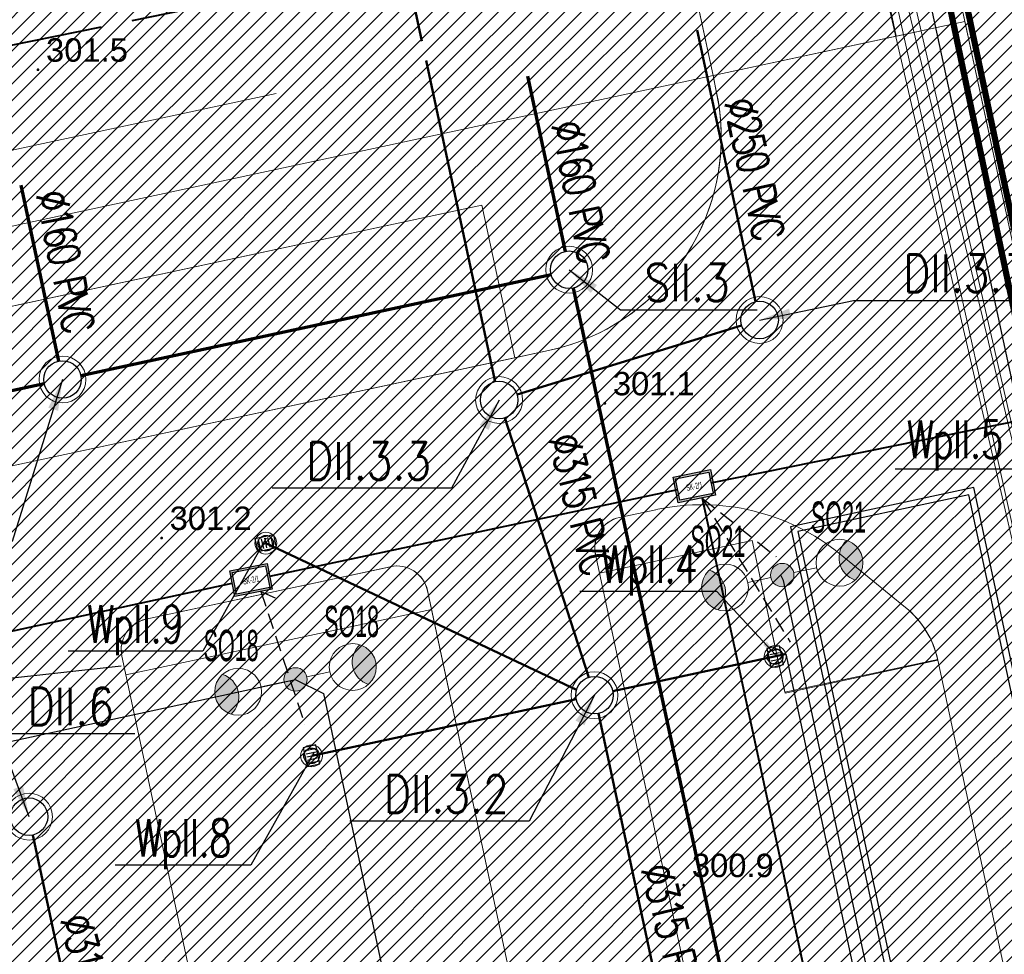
# Model space of a CAD drawing. Header units: metres. Extents: x 6567444 to 13135881, y 5574237 to 11149086.
# Tile 155 of 212: x 6567895 to 6567926, y 5574504 to 5574534. Entities that reach past the tile are written whole.
import ezdxf
from ezdxf.enums import TextEntityAlignment as Align

# ---------------------------------------------------------------- set-up
doc = ezdxf.new("R2010")
doc.units = ezdxf.units.M
for name, pattern in [('_MDCP$0$3 1', [4, 3, -1]), ('DASHED', [19.05, 12.7, -6.35]), ('GE.I.6640.1.468.2024_MDCP_dodatkowe pomiary_12.03.2026$0$3 1', [4, 3, -1]), ('PT-IE-001 PZT - instal. elektr XREFF$0$SEL_r', [1.5, 1, -0.5])]:
    doc.linetypes.add(name, pattern=pattern)
for name, color, linetype, lineweight in [('_MDCP$0$GES_PrzewodElektroenergetyczny', 1, 'Continuous', 18), ('_MDCP$0$MP_LINIE_REGULAC', 135, 'Continuous', 40), ('_MDCP$0$OTRN', 7, 'Continuous', 13), ('_TT_KAN_D', 96, 'Continuous', 50), ('_TT_KAN_D_II etap', 116, 'Continuous', 50), ('_TT_KAN_D_OPIS_DN', 7, 'Continuous', 30), ('_TT_KAN_D_Opis_PKT_II', 7, 'Continuous', 30), ('_TT_KAN_D_Opis_PKT_wpust', 7, 'Continuous', 30), ('_TT_KAN_D_WPUST', 7, 'Continuous', 25), ('_TT_KAN_S_Opis_DN', 7, 'Continuous', 30), ('_TT_KAN_S_Opis_PKT_Siec_II', 7, 'Continuous', 30), ('_TT_KAN_S_ZEWN_II etap', 30, 'Continuous', 70), ('_TT_opis', 7, 'Continuous', 25), ('GE.I.6640.1.468.2024_MDCP_dodatkowe pomiary_12.03.2026$0$GES_PrzewodElektroenergetyczny', 1, 'Continuous', 18), ('GE.I.6640.1.468.2024_MDCP_dodatkowe pomiary_12.03.2026$0$MP_LINIE_REGULAC', 135, 'Continuous', 40), ('GE.I.6640.1.468.2024_MDCP_dodatkowe pomiary_12.03.2026$0$OTRN', 7, 'Continuous', 13), ('PT-IE-001 PZT - instal. elektr XREFF$0$SEL_do_likwidacji', 1, 'PT-IE-001 PZT - instal. elektr XREFF$0$likwidacja1', 15), ('PT-IE-001 PZT - instal. elektr XREFF$0$SEL_kanalizacja_kablowa_nN', 1, 'PT-IE-001 PZT - instal. elektr XREFF$0$SEL_knN', 40), ('PT-IE-001 PZT - instal. elektr XREFF$0$SEL_sieci_kable_nN', 1, 'PT-IE-001 PZT - instal. elektr XREFF$0$SEL_eN', 30), ('PT-IE-001 PZT - instal. elektr XREFF$0$SEL_sieci_kable_SN', 10, 'PT-IE-001 PZT - instal. elektr XREFF$0$SEL_SN', 50), ('PT-IE-001 PZT - instal. elektr XREFF$0$SEL_sieci_oswietlenie_oprawy', 152, 'Continuous', 20), ('PT-IE-001 PZT - instal. elektr XREFF$0$SEL_sieci_pomocnicza_przerywana', 140, 'PT-IE-001 PZT - instal. elektr XREFF$0$SEL_r', 25), ('PT-IE-001 PZT - instal. elektr XREFF$0$SEN_studnia_kablowa_typ', 30, 'Continuous', 20)]:
    doc.layers.add(name, color=color, linetype=linetype, lineweight=lineweight)
for name, color, linetype in [('_MDCP$0$OTRN_O', 7, 'Continuous'), ('_MDCP$0$Strzałka', 7, 'Continuous'), ('FORMA - Arch 01 - PZT 1 Strefy', 7, 'Continuous'), ('GE.I.6640.1.468.2024_MDCP_dodatkowe pomiary_12.03.2026$0$OTRN_O', 7, 'Continuous'), ('GE.I.6640.1.468.2024_MDCP_dodatkowe pomiary_12.03.2026$0$Strzałka', 7, 'Continuous'), ('PT-IE-001 PZT - instal. elektr XREFF$0$SEL_atrybut_bloku1', 7, 'Continuous'), ('PT-IE-001 PZT - instal. elektr XREFF$0$SEL_atrybut_bloku2', 9, 'Continuous'), ('PT-IE-001 PZT - instal. elektr XREFF$0$SEN_atrybut_bloku1', 7, 'Continuous'), ('PT-IE-001 PZT - instal. elektr XREFF$0$SEN_atrybut_bloku2', 9, 'Continuous')]:
    doc.layers.add(name, color=color, linetype=linetype)
doc.layers.add('PT-IE-001 PZT - instal. elektr XREFF$0$SEL_sieci_kable_nN_oswietlenie', color=7, linetype='PT-IE-001 PZT - instal. elektr XREFF$0$SEL_eNN', lineweight=30, true_color=0xff7a7a)
doc.styles.add('_MDCP$0$BDOT', font='arial.ttf', dxfattribs={"width": 0.9})
doc.styles.add('GE.I.6640.1.468.2024_MDCP_dodatkowe pomiary_12.03.2026$0$BDOT', font='arial.ttf', dxfattribs={"width": 0.9})
doc.styles.add('PT-IE-001 PZT - instal. elektr XREFF$0$ARIAL', font='ARIALN.TTF', dxfattribs={"width": 0.8})
doc.styles.add('PT-IE-001 PZT - instal. elektr XREFF$0$ROMANS', font='ARIALN.TTF', dxfattribs={"width": 0.8})
doc.styles.add('pzt_11-06-2015 (2)$0$RomanS', font='romans.shx')
doc.styles.add('ROMANS', font='romans.shx', dxfattribs={"width": 0.9})
doc.styles.get("Standard").update_dxf_attribs({"font": 'arial.ttf'})
doc.linetypes.add('PT-IE-001 PZT - instal. elektr XREFF$0$likwidacja1', pattern='A,0,-1,["X",PT-IE-001 PZT - instal. elektr XREFF$0$ROMANS,S=0.6,R=0,X=-0.1,Y=-0.3],-1', length=2)
doc.linetypes.add('PT-IE-001 PZT - instal. elektr XREFF$0$SEL_eN', pattern='A,5,["eN",PT-IE-001 PZT - instal. elektr XREFF$0$ARIAL,S=1,R=0,X=1.8,Y=0.25],5', length=10)
doc.linetypes.add('PT-IE-001 PZT - instal. elektr XREFF$0$SEL_eNN', pattern='A,5,["eNN",PT-IE-001 PZT - instal. elektr XREFF$0$ARIAL,S=1,R=0,X=1.45,Y=0.25],5', length=10)
doc.linetypes.add('PT-IE-001 PZT - instal. elektr XREFF$0$SEL_knN', pattern='A,5,["knN",PT-IE-001 PZT - instal. elektr XREFF$0$ARIAL,S=1,R=0,X=1.8,Y=0.25],5', length=10)
doc.linetypes.add('PT-IE-001 PZT - instal. elektr XREFF$0$SEL_SN', pattern='A,5,["SN",PT-IE-001 PZT - instal. elektr XREFF$0$ARIAL,S=1,R=0,X=1.8,Y=0.25],5', length=10)
doc.dimstyles.new('ISO-25', dxfattribs={"dimtxt": 2.5, "dimasz": 2.5, "dimexe": 1.25, "dimexo": 0.625, "dimtad": 1, "dimtxsty": 'Standard', "dimcen": 2.5, "dimadec": 0, "dimazin": 0, "dimtfac": 1, "dimtmove": 0, "dimatfit": 3, "dimfxl": 1, "dimarcsym": 0})
pattern_1 = [(45, (0, 0), (-0.265165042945, 0.265165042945), [])]

# ---------------------------------------------------------------- blocks, each defined once
blk = doc.blocks.new('_MDCP$0$OTRN')
at = {"layer": '_MDCP$0$OTRN', "color": 0, "const_width": 0.09}
blk.add_lwpolyline([(-0.045, 0, 1), (0.045, 0, 1)], format="xyb", close=True, dxfattribs=at)
at = {"layer": '_MDCP$0$OTRN_O', "color": 0, "style": '_MDCP$0$BDOT'}
blk.add_attdef('RZEDNA', (0.514, 0.515), '', height=1.5, dxfattribs=at)
blk = doc.blocks.new('_MDCP$0$pln')
at = {"layer": '_MDCP$0$Strzałka'}
blk.add_lwpolyline([(195.75, 88, 1.5, 1.5, 1), (195.75, 88, 0, 0, 0)], format="xyseb", dxfattribs=at)
blk = doc.blocks.new('_MDCP')
at = {"layer": '_MDCP$0$GES_PrzewodElektroenergetyczny', "color": 1, "linetype": 'Continuous', "lineweight": 18, "flags": 128}
for points in [[(6567883.78, 5574572.13), (6567883.06, 5574571.89), (6567883.089, 5574571.096), (6567884.11, 5574564.42), (6567888.04, 5574560.5), (6567890.767, 5574559.456), (6567896.42, 5574557.98), (6567908.753, 5574555.437), (6567914.23, 5574556.17), (6567916.28, 5574556.19), (6567918.025, 5574554.589), (6567919.263, 5574551.867), (6567920.386, 5574546.54), (6567921.773, 5574539.679), (6567927.49, 5574515.89), (6567933.26, 5574494), (6567934.39, 5574491.1), (6567940.21, 5574475.47), (6567941.561, 5574472.315), (6567942.934, 5574466.809), (6567944.53, 5574458.29), (6567944.75, 5574448.65)], [(6567881.27, 5574571.67), (6567882.28, 5574571.64), (6567882.897, 5574571.016), (6567883.96, 5574563.89), (6567887.85, 5574560.03), (6567890.56, 5574558.93), (6567896.58, 5574557.27), (6567908.9, 5574554.84), (6567914.26, 5574555.68), (6567915.825, 5574555.606), (6567917.809, 5574554.257), (6567918.847, 5574551.778), (6567919.908, 5574546.358), (6567921.275, 5574539.396), (6567926.778, 5574515.559), (6567932.61, 5574493.74), (6567933.7, 5574490.89), (6567939.84, 5574475.39), (6567941.22, 5574472.16), (6567942.59, 5574466.75), (6567944.04, 5574458.24), (6567944.134, 5574448.809)], [(6567919.908, 5574546.358), (6567921.275, 5574539.396), (6567926.778, 5574515.559), (6567932.61, 5574493.74), (6567933.7, 5574490.89), (6567939.84, 5574475.39)], [(6567940.21, 5574475.47), (6567934.39, 5574491.1), (6567933.26, 5574494), (6567927.49, 5574515.89), (6567921.773, 5574539.679), (6567920.386, 5574546.54)]]:
    blk.add_lwpolyline(points, dxfattribs=at)
at = {"layer": '_MDCP$0$MP_LINIE_REGULAC', "linetype": '_MDCP$0$3 1', "flags": 128}
blk.add_lwpolyline([(6567810.437, 5574537.676), (6567822.296, 5574529.397), (6567835.05, 5574524.922), (6567855.636, 5574525.369), (6567950.068, 5574544.6)], dxfattribs=at)
at = {"layer": '_MDCP$0$OTRN', "color": 14, "xscale": 0.5, "yscale": 0.5, "zscale": 0.5}
for p, values in [((6567895.179, 5574532.46, 301.508), {'RZEDNA': '301.5'}), ((6567913.318, 5574521.782, 301.108), {'RZEDNA': '301.1'}), ((6567899.136, 5574517.47, 301.19), {'RZEDNA': '301.2'}), ((6567915.847, 5574506.359, 300.934), {'RZEDNA': '300.9'})]:
    blk.add_blockref('_MDCP$0$OTRN', p, dxfattribs=at).add_auto_attribs(values)
at = {"layer": '_MDCP$0$Strzałka', "xscale": 0.5, "yscale": 0.5, "zscale": 0.5}
blk.add_blockref('_MDCP$0$pln', (6567806.086, 5574462.257), dxfattribs=at)
blk = doc.blocks.new('tb wpust')
at = {"layer": '_TT_KAN_D_WPUST', "lineweight": 30}
for p, q in [((-0.21, 0.154), (-0.21, -0.166)), ((-0.105, 0.154), (-0.105, -0.166)), ((-0.004, 0.154), (-0.004, -0.166)), ((0.1, 0.154), (0.1, -0.166)), ((0.205, 0.154), (0.205, -0.166))]:
    blk.add_line(p, q, dxfattribs=at)
blk.add_lwpolyline([(-0.31, -0.21), (0.31, -0.21), (0.31, 0.21), (-0.31, 0.21)], close=True, dxfattribs=at)
at = {"layer": '_TT_KAN_D_WPUST', "lineweight": 18}
blk.add_circle((0, 0), 0.35, dxfattribs=at)
at = {"layer": '_TT_KAN_D_WPUST', "color": 96, "lineweight": 30}
blk.add_circle((0, 0), 0.25, dxfattribs=at)
blk = doc.blocks.new('GE.I.6640.1.468.2024_MDCP_dodatkowe pomiary_12.03.2026$0$OTRN')
at = {"layer": 'GE.I.6640.1.468.2024_MDCP_dodatkowe pomiary_12.03.2026$0$OTRN', "color": 0, "const_width": 0.09}
blk.add_lwpolyline([(-0.045, 0, 1), (0.045, 0, 1)], format="xyb", close=True, dxfattribs=at)
at = {"layer": 'GE.I.6640.1.468.2024_MDCP_dodatkowe pomiary_12.03.2026$0$OTRN_O', "color": 0, "style": 'GE.I.6640.1.468.2024_MDCP_dodatkowe pomiary_12.03.2026$0$BDOT'}
blk.add_attdef('RZEDNA', (0.514, 0.515), '', height=1.5, dxfattribs=at)
blk = doc.blocks.new('GE.I.6640.1.468.2024_MDCP_dodatkowe pomiary_12.03.2026$0$pln')
at = {"layer": 'GE.I.6640.1.468.2024_MDCP_dodatkowe pomiary_12.03.2026$0$Strzałka'}
blk.add_lwpolyline([(195.75, 88, 1.5, 1.5, 1), (195.75, 88, 0, 0, 0)], format="xyseb", dxfattribs=at)
blk = doc.blocks.new('GE.I.6640.1.468.2024_MDCP_dodatkowe pomiary_12.03.2026')
at = {"layer": 'GE.I.6640.1.468.2024_MDCP_dodatkowe pomiary_12.03.2026$0$GES_PrzewodElektroenergetyczny', "color": 1, "linetype": 'Continuous', "lineweight": 18, "flags": 128}
for points in [[(6567883.78, 5574572.13), (6567883.06, 5574571.89), (6567883.089, 5574571.096), (6567884.11, 5574564.42), (6567888.04, 5574560.5), (6567890.767, 5574559.456), (6567896.42, 5574557.98), (6567908.753, 5574555.437), (6567914.23, 5574556.17), (6567916.28, 5574556.19), (6567918.025, 5574554.589), (6567919.263, 5574551.867), (6567920.386, 5574546.54), (6567921.773, 5574539.679), (6567927.49, 5574515.89), (6567933.26, 5574494), (6567934.39, 5574491.1), (6567940.21, 5574475.47), (6567941.561, 5574472.315), (6567942.934, 5574466.809), (6567944.53, 5574458.29), (6567944.75, 5574448.65)], [(6567881.27, 5574571.67), (6567882.28, 5574571.64), (6567882.897, 5574571.016), (6567883.96, 5574563.89), (6567887.85, 5574560.03), (6567890.56, 5574558.93), (6567896.58, 5574557.27), (6567908.9, 5574554.84), (6567914.26, 5574555.68), (6567915.825, 5574555.606), (6567917.809, 5574554.257), (6567918.847, 5574551.778), (6567919.908, 5574546.358), (6567921.275, 5574539.396), (6567926.778, 5574515.559), (6567932.61, 5574493.74), (6567933.7, 5574490.89), (6567939.84, 5574475.39), (6567941.22, 5574472.16), (6567942.59, 5574466.75), (6567944.04, 5574458.24), (6567944.134, 5574448.809)], [(6567919.908, 5574546.358), (6567921.275, 5574539.396), (6567926.778, 5574515.559), (6567932.61, 5574493.74), (6567933.7, 5574490.89), (6567939.84, 5574475.39)], [(6567940.21, 5574475.47), (6567934.39, 5574491.1), (6567933.26, 5574494), (6567927.49, 5574515.89), (6567921.773, 5574539.679), (6567920.386, 5574546.54)]]:
    blk.add_lwpolyline(points, dxfattribs=at)
at = {"layer": 'GE.I.6640.1.468.2024_MDCP_dodatkowe pomiary_12.03.2026$0$MP_LINIE_REGULAC', "linetype": 'GE.I.6640.1.468.2024_MDCP_dodatkowe pomiary_12.03.2026$0$3 1', "flags": 128}
blk.add_lwpolyline([(6567810.437, 5574537.676), (6567822.296, 5574529.397), (6567835.05, 5574524.922), (6567855.636, 5574525.369), (6567950.068, 5574544.6)], dxfattribs=at)
at = {"layer": 'GE.I.6640.1.468.2024_MDCP_dodatkowe pomiary_12.03.2026$0$OTRN', "color": 14, "xscale": 0.5, "yscale": 0.5, "zscale": 0.5}
for p, values in [((6567895.179, 5574532.46, 301.508), {'RZEDNA': '301.5'}), ((6567913.318, 5574521.782, 301.108), {'RZEDNA': '301.1'}), ((6567899.136, 5574517.47, 301.19), {'RZEDNA': '301.2'}), ((6567915.847, 5574506.359, 300.934), {'RZEDNA': '300.9'})]:
    blk.add_blockref('GE.I.6640.1.468.2024_MDCP_dodatkowe pomiary_12.03.2026$0$OTRN', p, dxfattribs=at).add_auto_attribs(values)
at = {"layer": 'GE.I.6640.1.468.2024_MDCP_dodatkowe pomiary_12.03.2026$0$Strzałka', "xscale": 0.5, "yscale": 0.5, "zscale": 0.5}
blk.add_blockref('GE.I.6640.1.468.2024_MDCP_dodatkowe pomiary_12.03.2026$0$pln', (6567806.086, 5574462.257), dxfattribs=at)
blk = doc.blocks.new('PT-IE-001 PZT - instal. elektr XREFF$0$oprawa zewnetrzna stojaca')
for points in [[(2.625, 0, 0.267949), (2.25, 0.65, 0.57735), (2.25, -0.65, 0.267949)], [(0.375, 0, 1), (-0.375, 0, 1)]]:
    blk.add_hatch(color=256).paths.add_polyline_path(points)
blk.add_line((1.125, 0), (0.375, 0))
for centre, radius in [((1.875, 0), 0.75), ((0, 0), 0.375)]:
    blk.add_circle(centre, radius)
blk.add_arc((2.625, 0), 0.75, 120, 240)
at = {"layer": 'PT-IE-001 PZT - instal. elektr XREFF$0$SEL_atrybut_bloku1', "style": 'PT-IE-001 PZT - instal. elektr XREFF$0$ROMANS', "width": 0.6, "flags": 8}
blk.add_attdef('TYP', text='', height=1, dxfattribs=at).set_placement((1.873, 0.9), align=Align.CENTER)
at = {"layer": 'PT-IE-001 PZT - instal. elektr XREFF$0$SEL_atrybut_bloku2', "style": 'PT-IE-001 PZT - instal. elektr XREFF$0$ROMANS', "width": 0.6, "flags": 8}
for tag, p in [('OPIS1', (1.873, -1.638)), ('OPIS2', (1.873, -2.499))]:
    blk.add_attdef(tag, text='', height=0.75, dxfattribs=at).set_placement(p, align=Align.CENTER)
blk = doc.blocks.new('PT-IE-001 PZT - instal. elektr XREFF$0$studnia_SK2_1')
at = {"linetype": 'Continuous'}
h = blk.add_hatch(color=256, dxfattribs=at)
h.paths.add_polyline_path([(-0.61, 0.84), (-0.61, 0), (0.61, 0), (0.61, 0.84)])
h.paths.add_polyline_path([(0.54, 0.77), (0.54, 0.07), (-0.54, 0.07), (-0.54, 0.77)], flags=16)
for points in [[(-0.61, 0.84), (0.61, 0.84), (0.61, 0), (-0.61, 0)], [(-0.54, 0.77), (0.54, 0.77), (0.54, 0.07), (-0.54, 0.07)]]:
    blk.add_lwpolyline(points, close=True, dxfattribs=at)
at = {"linetype": 'Continuous', "flags": 128}
for points in [[(-0.61, 0.84), (0.61, 0.84), (0.61, 0), (-0.61, 0), (-0.61, 0.84)], [(-0.54, 0.77), (0.54, 0.77), (0.54, 0.07), (-0.54, 0.07), (-0.54, 0.77)]]:
    blk.add_lwpolyline(points, dxfattribs=at)
at = {"layer": 'PT-IE-001 PZT - instal. elektr XREFF$0$SEN_atrybut_bloku1', "style": 'PT-IE-001 PZT - instal. elektr XREFF$0$ROMANS', "width": 0.6, "flags": 8}
blk.add_attdef('TYP', text='', height=1, dxfattribs=at).set_placement((0, 0.94), align=Align.CENTER)
at = {"layer": 'PT-IE-001 PZT - instal. elektr XREFF$0$SEN_atrybut_bloku2', "style": 'PT-IE-001 PZT - instal. elektr XREFF$0$ROMANS', "width": 0.6, "flags": 8}
for tag, p in [('OPIS1', (0, -0.85)), ('OPIS2', (0, -1.7))]:
    blk.add_attdef(tag, text='', height=0.75, dxfattribs=at).set_placement(p, align=Align.CENTER)
at = {"layer": 'PT-IE-001 PZT - instal. elektr XREFF$0$SEN_studnia_kablowa_typ', "color": 0, "style": 'PT-IE-001 PZT - instal. elektr XREFF$0$ROMANS', "width": 0.6}
blk.add_text('SK-2/1', height=0.2, dxfattribs=at).set_placement((0, 0.42), align=Align.MIDDLE_CENTER)
blk = doc.blocks.new('PT-IE-001 PZT - instal. elektr XREFF')
at = {"layer": 'PT-IE-001 PZT - instal. elektr XREFF$0$SEL_do_likwidacji'}
for points in [[(6567928.53, 5574511.595), (6567919.263, 5574551.867), (6567918.025, 5574554.589), (6567916.28, 5574556.19), (6567914.23, 5574556.17), (6567908.753, 5574555.437), (6567896.191, 5574558.04), (6567891.774, 5574559.193), (6567887.941, 5574560.449)], [(6567927.86, 5574511.114), (6567918.847, 5574551.778), (6567917.809, 5574554.257), (6567915.825, 5574555.606), (6567914.26, 5574555.68), (6567908.9, 5574554.84), (6567896.575, 5574557.203), (6567888.183, 5574559.762)]]:
    blk.add_lwpolyline(points, dxfattribs=at)
at = {"layer": 'PT-IE-001 PZT - instal. elektr XREFF$0$SEL_kanalizacja_kablowa_nN', "ltscale": 0.8}
for points in [[(6567916.715, 5574519.235), (6567930.092, 5574521.951)], [(6567902.594, 5574516.248), (6567915.655, 5574519.028)], [(6567916.432, 5574518.75), (6567923.952, 5574483.953)], [(6567887.942, 5574513.104), (6567901.394, 5574516.025)]]:
    blk.add_lwpolyline(points, dxfattribs=at)
at = {"layer": 'PT-IE-001 PZT - instal. elektr XREFF$0$SEL_sieci_kable_nN', "ltscale": 0.5}
blk.add_lwpolyline([(6567848.368, 5574538.63), (6567846.612, 5574547.036), (6567846.896, 5574547.498), (6567846.896, 5574547.498), (6567917.211, 5574562.613), (6567917.771, 5574562.223), (6567926.733, 5574520.72), (6567929.851, 5574521.233), (6567930.888, 5574516.162), (6567931.306, 5574516.118)], dxfattribs=at)
at = {"layer": 'PT-IE-001 PZT - instal. elektr XREFF$0$SEL_sieci_kable_nN_oswietlenie', "ltscale": 0.8}
for points in [[(6567925.191, 5574486.938), (6567925.231, 5574487.358), (6567922.178, 5574501.45), (6567921.731, 5574501.535), (6567922.098, 5574501.867), (6567919.037, 5574516.109), (6567918.955, 5574516.285)], [(6567903.41, 5574512.944), (6567904.319, 5574512.491), (6567907.278, 5574498.617), (6567906.529, 5574498.256), (6567907.366, 5574498.204), (6567910.437, 5574483.916), (6567909.714, 5574483.614), (6567909.714, 5574483.614)]]:
    blk.add_lwpolyline(points, dxfattribs=at)
at = {"layer": 'PT-IE-001 PZT - instal. elektr XREFF$0$SEL_sieci_kable_nN_oswietlenie', "ltscale": 0.5}
blk.add_lwpolyline([(6567888.376, 5574509.676), (6567903.42, 5574512.946)], dxfattribs=at)
at = {"layer": 'PT-IE-001 PZT - instal. elektr XREFF$0$SEL_sieci_kable_SN'}
blk.add_lwpolyline([(6567892.848, 5574558.913, 0.2, 0.2, 0), (6567917.757, 5574564.266, 0.2, 0.2, 0), (6567918.796, 5574563.396, 0.2, 0.2, 0), (6567927.137, 5574523.953, 0.2, 0.2, 0), (6567928.432, 5574523.32, 0.2, 0.2, 0), (6567937.238, 5574483.451, 0.2, 0.2, 0)], format="xyseb", dxfattribs=at)
at = {"layer": 'PT-IE-001 PZT - instal. elektr XREFF$0$SEL_sieci_kable_SN', "elevation": 0.2}
blk.add_lwpolyline([(6567892.694, 5574558.342, 0.2, 0.2, 0), (6567917.435, 5574563.693, 0.2, 0.2, 0), (6567918.33, 5574563.038, 0.2, 0.2, 0), (6567926.69, 5574523.445, 0.2, 0.2, 0), (6567927.937, 5574522.825, 0.2, 0.2, 0), (6567936.593, 5574483.03, 0.2, 0.2, 0)], format="xyseb", dxfattribs=at)
at = {"layer": 'PT-IE-001 PZT - instal. elektr XREFF$0$SEL_sieci_pomocnicza_przerywana', "ltscale": 0.5}
for points in [[(6567916.438, 5574518.751), (6567918.803, 5574516.874)], [(6567916.438, 5574518.751), (6567919.25, 5574514.138)], [(6567902.313, 5574515.763), (6567903.723, 5574511.489)], [(6567902.313, 5574515.763), (6567902.911, 5574515.487)]]:
    blk.add_lwpolyline(points, dxfattribs=at)
at = {"layer": 'PT-IE-001 PZT - instal. elektr XREFF$0$SEL_sieci_kable_nN', "rotation": 11.42750792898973}
for p in [(6567916.268, 5574518.717), (6567902.079, 5574515.716)]:
    blk.add_blockref('PT-IE-001 PZT - instal. elektr XREFF$0$studnia_SK2_1', p, dxfattribs=at)
at = {"layer": 'PT-IE-001 PZT - instal. elektr XREFF$0$SEL_sieci_oswietlenie_oprawy'}
ref = blk.add_blockref('PT-IE-001 PZT - instal. elektr XREFF$0$oprawa zewnetrzna stojaca', (6567918.998, 5574516.284), dxfattribs=dict(at, rotation=12.20053319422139))
ref.add_attrib('TYP', 'SO21', dxfattribs={"layer": 'PT-IE-001 PZT - instal. elektr XREFF$0$SEL_atrybut_bloku1', "height": 1, "style": 'PT-IE-001 PZT - instal. elektr XREFF$0$ROMANS', "width": 0.6, "flags": 8}).set_placement((6567920.796, 5574517.639), align=Align.CENTER)
ref = blk.add_blockref('PT-IE-001 PZT - instal. elektr XREFF$0$oprawa zewnetrzna stojaca', (6567918.998, 5574516.284), dxfattribs=dict(at, rotation=192.2005331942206))
ref.add_attrib('TYP', 'SO21', dxfattribs={"layer": 'PT-IE-001 PZT - instal. elektr XREFF$0$SEL_atrybut_bloku1', "height": 1, "style": 'PT-IE-001 PZT - instal. elektr XREFF$0$ROMANS', "width": 0.6, "flags": 8}).set_placement((6567916.938, 5574516.869), align=Align.CENTER)
ref = blk.add_blockref('PT-IE-001 PZT - instal. elektr XREFF$0$oprawa zewnetrzna stojaca', (6567903.42, 5574512.946), dxfattribs=dict(at, rotation=12.20053319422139))
ref.add_attrib('TYP', 'SO18', dxfattribs={"layer": 'PT-IE-001 PZT - instal. elektr XREFF$0$SEL_atrybut_bloku1', "height": 1, "style": 'PT-IE-001 PZT - instal. elektr XREFF$0$ROMANS', "width": 0.6, "flags": 8}).set_placement((6567905.217, 5574514.301), align=Align.CENTER)
ref = blk.add_blockref('PT-IE-001 PZT - instal. elektr XREFF$0$oprawa zewnetrzna stojaca', (6567903.42, 5574512.946), dxfattribs=dict(at, rotation=192.2005331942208))
ref.add_attrib('TYP', 'SO18', dxfattribs={"layer": 'PT-IE-001 PZT - instal. elektr XREFF$0$SEL_atrybut_bloku1', "height": 1, "style": 'PT-IE-001 PZT - instal. elektr XREFF$0$ROMANS', "width": 0.6, "flags": 8}).set_placement((6567901.36, 5574513.531), align=Align.CENTER)

msp = doc.modelspace()

# ---------------------------------------------------------------- block references
at = {"layer": 'Defpoints'}
msp.add_blockref('GE.I.6640.1.468.2024_MDCP_dodatkowe pomiary_12.03.2026', (0, 0), dxfattribs=at)

# ---------------------------------------------------------------- next in the draw order: block references
msp.add_blockref('_MDCP', (0, 0))

# ---------------------------------------------------------------- next in the draw order: linework, layer by layer
at = {"layer": '_TT_KAN_D', "lineweight": 30}
msp.add_lwpolyline([(6567925.996, 5574486.482), (6567931.862, 5574487.743), (6567925.124, 5574519.091), (6567919.258, 5574517.831)], close=True, dxfattribs=at)
msp.add_lwpolyline([(6567926.149, 5574486.72), (6567931.624, 5574487.897), (6567924.971, 5574518.854), (6567919.496, 5574517.677), (6567926.149, 5574486.72)], dxfattribs=at)
at = {"layer": '_TT_KAN_D_II etap'}
for p, q in [((6567902.47, 5574517.305), (6567912.413, 5574512.609)), ((6567919.093, 5574513.753), (6567913.576, 5574512.567)), ((6567903.942, 5574510.497), (6567912.403, 5574512.315))]:
    msp.add_line(p, q, dxfattribs=at)
for points in [[(6567916.275, 5574533.723), (6567918.145, 5574525.037)], [(6567907.848, 5574531.605), (6567909.81, 5574522.476)], [(6567910.12, 5574521.318), (6567912.805, 5574513.012)], [(6567913.116, 5574511.854), (6567916.541, 5574495.918)], [(6567895.019, 5574507.965), (6567898.443, 5574492.033)]]:
    msp.add_lwpolyline(points, dxfattribs=at)
at = {"layer": '_TT_KAN_D_II etap', "lineweight": 13}
for centre in [(6567918.272, 5574524.45), (6567909.936, 5574521.889), (6567912.989, 5574512.441), (6567894.893, 5574508.552)]:
    msp.add_circle(centre, 0.75, dxfattribs=at)
at = {"layer": '_TT_KAN_D_II etap', "lineweight": 30}
for centre in [(6567918.272, 5574524.45), (6567909.936, 5574521.889), (6567912.989, 5574512.441), (6567894.893, 5574508.552)]:
    msp.add_circle(centre, 0.6, dxfattribs=at)
at = {"layer": '_TT_KAN_S_ZEWN_II etap'}
msp.add_line((6567912.307, 5574525.472), (6567923.123, 5574475.504), dxfattribs=at)
for points in [[(6567910.849, 5574532.25), (6567912.054, 5574526.645)], [(6567894.629, 5574528.764), (6567895.839, 5574523.134)], [(6567874.027, 5574517.832), (6567895.378, 5574522.421)]]:
    msp.add_lwpolyline(points, dxfattribs=at)
at = {"layer": '_TT_KAN_S_ZEWN_II etap', "lineweight": 13}
for centre in [(6567912.18, 5574526.059), (6567895.965, 5574522.547)]:
    msp.add_circle(centre, 0.75, dxfattribs=at)
at = {"layer": '_TT_KAN_S_ZEWN_II etap', "lineweight": 30}
for centre in [(6567912.18, 5574526.059), (6567895.965, 5574522.547)]:
    msp.add_circle(centre, 0.6, dxfattribs=at)
at = {"layer": '_TT_opis', "lineweight": 18}
msp.add_line((6567850.005, 5574520.353), (6567902.799, 5574531.699), dxfattribs=at)
at = {"layer": 'Defpoints'}
for p, q in [((6567919.11, 5574513.761), (6567925.414, 5574484.431)), ((6567891.224, 5574512.657, 300.45), (6567897.837, 5574513.378))]:
    msp.add_line(p, q, dxfattribs=at)

# ---------------------------------------------------------------- next in the draw order: block references
at = {"layer": '_TT_KAN_D_WPUST'}
for p, rotation in [((6567902.47, 5574517.305), 191.9259753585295), ((6567918.77, 5574513.678), 101.9259753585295), ((6567903.935, 5574510.5), 101.9259753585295)]:
    msp.add_blockref('tb wpust', p, dxfattribs=dict(at, rotation=rotation))

# ---------------------------------------------------------------- next in the draw order: texts
at = {"layer": '_TT_KAN_D_OPIS_DN', "char_height": 1, "attachment_point": 1, "style": 'pzt_11-06-2015 (2)$0$RomanS'}
for s, insert, rotation in [('\\T0.85;\\W0.8;%%C250 PVC', (6567918.108, 5574531.657), 282.1214), ('\\T0.85;\\W0.8;%%C315 PVC', (6567912.476, 5574520.924), 284.0132), ('\\T0.85;\\W0.8;%%C315 PVC', (6567915.437, 5574507.147), 284.0132), ('\\T0.85;\\W0.8;%%C315 PVC', (6567896.851, 5574505.537), 284.0132)]:
    msp.add_mtext_dynamic_manual_height_columns(s, width=9.13673, gutter_width=12.5, heights=[0], dxfattribs=dict(at, insert=insert, rotation=rotation))
at = {"layer": '_TT_KAN_D_Opis_PKT_II', "char_height": 1.2, "style": 'ROMANS'}
for s, insert, attachment_point in [('\\W0.8;DII.3.3.1', (6567922.87, 5574526.546), 1), ('\\W0.8;DII.3.3', (6567907.758, 5574520.537), 3), ('\\W0.8;DII.6', (6567894.855, 5574512.68), 1), ('\\W0.8;DII.3.2', (6567910.242, 5574509.878), 3)]:
    msp.add_mtext(s, dxfattribs=dict(at, insert=insert, attachment_point=attachment_point))
at = {"layer": '_TT_KAN_S_Opis_DN', "char_height": 1, "attachment_point": 1, "rotation": 281.3771, "style": 'pzt_11-06-2015 (2)$0$RomanS'}
for insert in [(6567912.575, 5574530.926), (6567896.085, 5574528.695)]:
    msp.add_mtext_dynamic_manual_height_columns('\\T0.85;\\W0.8;%%C160 PVC', width=9.13673, gutter_width=12.5, heights=[0], dxfattribs=dict(at, insert=insert))
at = {"layer": '_TT_KAN_S_Opis_PKT_Siec_II', "insert": (6567914.596, 5574526.249), "char_height": 1.2, "attachment_point": 1, "style": 'ROMANS'}
msp.add_mtext('\\W0.8;SII.3', dxfattribs=at)

# ---------------------------------------------------------------- next in the draw order: leaders
at = {"layer": '_TT_KAN_D_Opis_PKT_II', "lineweight": 25, "annotation_type": 0, "has_hookline": 1}
for points, hookline_direction, text_width in [([(6567918.272, 5574524.45), (6567921.272, 5574525.077)], 0, 5.211), ([(6567909.936, 5574521.889), (6567908.411, 5574519.068), (6567907.411, 5574519.068)], 1, 4.114), ([(6567912.989, 5574512.441), (6567910.894, 5574508.409), (6567909.894, 5574508.409)], 1, 4.114), ([(6567894.893, 5574508.552), (6567893.909, 5574511.21), (6567894.909, 5574511.21)], 0, 2.743)]:
    msp.add_leader(points, dimstyle='ISO-25', override={"dimasz": 1, "dimgap": 0.625, "dimtad": 3}, dxfattribs=dict(at, hookline_direction=hookline_direction, text_width=text_width))
at = {"layer": '_TT_KAN_S_Opis_PKT_Siec_II', "lineweight": 25, "annotation_type": 0, "has_hookline": 1}
for points, hookline_direction, text_width in [([(6567912.18, 5574526.059), (6567913.822, 5574524.775), (6567914.822, 5574524.775)], 0, 2.743), ([(6567895.965, 5574522.547), (6567894.349, 5574517.36), (6567893.349, 5574517.36)], 1, 2.789)]:
    msp.add_leader(points, dimstyle='ISO-25', override={"dimasz": 1, "dimgap": 0.625, "dimtad": 3}, dxfattribs=dict(at, hookline_direction=hookline_direction, text_width=text_width))

# ---------------------------------------------------------------- next in the draw order: block references
msp.add_blockref('PT-IE-001 PZT - instal. elektr XREFF', (0, 0))

# ---------------------------------------------------------------- next in the draw order: hatches: boundary and pattern name
at = {"layer": 'FORMA - Arch 01 - PZT 1 Strefy', "linetype": 'Continuous', "lineweight": 0, "true_color": 0x577933}
h = msp.add_hatch(dxfattribs=at)
h.set_pattern_fill('ANSI31', color=77, scale=3, style=0)
h.set_pattern_definition(pattern_1)
h.paths.add_polyline_path([(6567829, 5574517.24), (6567842.398, 5574471.118), (6567844.165, 5574471.632), (6567846.931, 5574462.111), (6567846.967, 5574484.472), (6567835.736, 5574536.73), (6567846.642, 5574539.074), (6567844.864, 5574547.35), (6567918.571, 5574563.191), (6567935.605, 5574483.933), (6567930.975, 5574476.768), (6567931.227, 5574475.595), (6567933.57, 5574476.098, 0.216609), (6567938.884, 5574480.085), (6567921.55, 5574567.86), (6567849.267, 5574550.953), (6567830.11, 5574546.47)])
at = {"layer": 'FORMA - Arch 01 - PZT 1 Strefy', "linetype": 'Continuous', "lineweight": 0, "true_color": 0x606060}
h = msp.add_hatch(dxfattribs=at)
h.set_pattern_fill('ANSI31', color=251, scale=3, style=0)
h.set_pattern_definition(pattern_1)
h.paths.add_polyline_path([(6567846.973, 5574484.443), (6567846.931, 5574462.111), (6567848.531, 5574462.109), (6567848.555, 5574477.084), (6567851.261, 5574464.492), (6567853.217, 5574464.912), (6567838.111, 5574535.195), (6567849.018, 5574537.539), (6567847.239, 5574545.815), (6567909.194, 5574559.13), (6567910.929, 5574559.503), (6567916.794, 5574560.763), (6567918.527, 5574552.697), (6567922.645, 5574533.535), (6567924.844, 5574534.007), (6567920.284, 5574555.223), (6567918.571, 5574563.191), (6567844.864, 5574547.35), (6567846.642, 5574539.074), (6567835.736, 5574536.73)])
at = {"layer": 'FORMA - Arch 01 - PZT 1 Strefy', "linetype": 'Continuous', "lineweight": 0, "ltscale": 5, "true_color": 0xf0e6d9}
h = msp.add_hatch(dxfattribs=at)
h.set_pattern_fill('ANSI31', color=254, scale=3, style=0)
h.set_pattern_definition(pattern_1)
h.paths.add_polyline_path([(6567838.111, 5574535.195), (6567853.217, 5574464.912), (6567877.761, 5574470.187), (6567866.729, 5574521.517), (6567916.781, 5574532.275), (6567914.712, 5574541.905), (6567920.576, 5574543.165), (6567916.794, 5574560.763), (6567847.239, 5574545.815), (6567849.018, 5574537.539)])
at = {"layer": 'FORMA - Arch 01 - PZT 1 Strefy', "linetype": 'Continuous', "lineweight": 0, "true_color": 0x7c7938}
h = msp.add_hatch(dxfattribs=at)
h.set_pattern_fill('ANSI31', color=57, scale=3, style=0)
h.set_pattern_definition(pattern_1)
h.paths.add_polyline_path([(6567914.712, 5574541.905), (6567916.781, 5574532.275), (6567922.645, 5574533.535), (6567920.576, 5574543.165)])
at = {"layer": 'FORMA - Arch 01 - PZT 1 Strefy', "linetype": 'Continuous', "lineweight": 0, "true_color": 0x69697f}
h = msp.add_hatch(dxfattribs=at)
h.set_pattern_fill('ANSI31', color=8, scale=3, style=0)
h.set_pattern_definition(pattern_1)
h.paths.add_polyline_path([(6567875.437, 5574515.718), (6567883.567, 5574477.893), (6567884.58, 5574473.187), (6567886.578, 5574463.891), (6567886.587, 5574463.893), (6567900.21, 5574466.838, -0.318533), (6567899.358, 5574467.62), (6567899.085, 5574468.891, -0.414214), (6567899.852, 5574470.079), (6567930.975, 5574476.768), (6567935.605, 5574483.933), (6567924.844, 5574534.007), (6567916.781, 5574532.275), (6567916.886, 5574531.786, -0.414214), (6567911.513, 5574523.471)])
h.paths.add_polyline_path([(6567890.289, 5574475.183), (6567882.84, 5574509.83, -0.414214), (6567884.459, 5574511.827), (6567891.303, 5574513.297, -0.414214), (6567892.488, 5574512.529), (6567900.066, 5574477.285, -0.457655), (6567898.958, 5574476.024), (6567891.477, 5574474.416, -0.372067)], flags=0)
h.paths.add_polyline_path([(6567906.631, 5574477.673, -0.414214), (6567905.44, 5574478.44), (6567897.865, 5574513.685, -0.414214), (6567898.635, 5574514.873), (6567906.457, 5574516.554, -0.414214), (6567907.645, 5574515.787), (6567915.217, 5574480.541, -0.414214), (6567914.452, 5574479.354)], flags=0)
h.paths.add_polyline_path([(6567913.019, 5574516.942, -0.414214), (6567913.789, 5574518.13), (6567914.948, 5574518.379, -0.227837), (6567920.849, 5574516.958), (6567922.941, 5574515.251, -0.170304), (6567923.975, 5574513.557), (6567929.342, 5574488.599, -0.198912), (6567929.204, 5574487.846), (6567926.784, 5574484.101, -0.198912), (6567922.376, 5574481.057), (6567921.785, 5574480.93, -0.414214), (6567920.597, 5574481.697)], flags=0)
at = {"layer": 'FORMA - Arch 01 - PZT 1 Strefy', "linetype": 'Continuous', "lineweight": 0, "true_color": 0x606060}
h = msp.add_hatch(dxfattribs=at)
h.set_pattern_fill('ANSI31', color=251, scale=3, style=0)
h.set_pattern_definition(pattern_1)
h.paths.add_polyline_path([(6567877.761, 5574470.187), (6567884.905, 5574471.723), (6567884.671, 5574472.811), (6567884.473, 5574473.729), (6567883.567, 5574477.893), (6567878.678, 5574476.842), (6567871.324, 5574511.061), (6567876.212, 5574512.111), (6567874.387, 5574520.606), (6567909.387, 5574528.128), (6567910.438, 5574523.24), (6567911.513, 5574523.471, 0.390142), (6567916.985, 5574531.214), (6567916.781, 5574532.275), (6567866.729, 5574521.517)])
at = {"layer": 'FORMA - Arch 01 - PZT 1 Strefy', "linetype": 'Continuous', "lineweight": 0, "true_color": 0x4b7a78}
h = msp.add_hatch(dxfattribs=at)
h.set_pattern_fill('ANSI31', color=137, scale=3, style=0)
h.set_pattern_definition(pattern_1)
h.paths.add_polyline_path([(6567884.946, 5574522.875), (6567885.996, 5574517.987), (6567910.438, 5574523.24), (6567909.387, 5574528.128)])
at = {"layer": 'FORMA - Arch 01 - PZT 1 Strefy', "linetype": 'Continuous', "lineweight": 0, "true_color": 0x577933}
h = msp.add_hatch(dxfattribs=at)
h.set_pattern_fill('ANSI31', color=77, scale=3, style=0)
h.set_pattern_definition(pattern_1)
h.paths.add_polyline_path([(6567914.948, 5574518.379), (6567913.789, 5574518.13, 0.414214), (6567913.022, 5574516.942), (6567913.15, 5574516.344), (6567918.039, 5574517.395), (6567919.083, 5574512.536), (6567923.971, 5574513.587, 0.167655), (6567922.941, 5574515.251), (6567920.849, 5574516.958, 0.227837)])
at = {"layer": 'FORMA - Arch 01 - PZT 1 Strefy', "linetype": 'Continuous', "lineweight": 0, "true_color": 0x4b7a78}
h = msp.add_hatch(dxfattribs=at)
h.set_pattern_fill('ANSI31', color=137, scale=3, style=0)
h.set_pattern_definition(pattern_1)
h.paths.add_polyline_path([(6567920.505, 5574482.126), (6567925.393, 5574483.176), (6567924.343, 5574488.065), (6567929.231, 5574489.115), (6567923.978, 5574513.557), (6567919.089, 5574512.507), (6567918.039, 5574517.395), (6567913.15, 5574516.344)])
at = {"layer": 'FORMA - Arch 01 - PZT 1 Strefy', "linetype": 'Continuous', "lineweight": 0, "true_color": 0x577933}
h = msp.add_hatch(dxfattribs=at)
h.set_pattern_fill('ANSI31', color=77, scale=3, style=0)
h.set_pattern_definition(pattern_1)
h.paths.add_polyline_path([(6567906.454, 5574516.554), (6567898.633, 5574514.873, 0.414214), (6567897.865, 5574513.685), (6567897.994, 5574513.087), (6567907.77, 5574515.188), (6567907.642, 5574515.786, 0.414214)])
at = {"layer": 'FORMA - Arch 01 - PZT 1 Strefy', "linetype": 'Continuous', "lineweight": 0, "true_color": 0x4b7a78}
h = msp.add_hatch(dxfattribs=at)
h.set_pattern_fill('ANSI31', color=137, scale=3, style=0)
h.set_pattern_definition(pattern_1)
h.paths.add_polyline_path([(6567897.994, 5574513.087), (6567905.348, 5574478.868), (6567915.125, 5574480.969), (6567907.77, 5574515.188)])

# ---------------------------------------------------------------- next in the draw order: linework, layer by layer
at = {"layer": '_TT_KAN_D_II etap', "linetype": 'DASHED', "ltscale": 0.1}
msp.add_lwpolyline([(6567901.996, 5574558.833), (6567907.848, 5574531.605)], dxfattribs=at)
at = {"layer": '_TT_KAN_D_II etap'}
msp.add_lwpolyline([(6567910.51, 5574522.064), (6567917.697, 5574524.277)], dxfattribs=at)
at = {"layer": '_TT_KAN_S_ZEWN_II etap'}
msp.add_lwpolyline([(6567896.552, 5574522.673), (6567911.599, 5574525.907)], dxfattribs=at)
at = {"layer": 'FORMA - Arch 01 - PZT 1 Strefy', "color": 71, "linetype": 'Continuous', "lineweight": 13, "true_color": 0xaff266}
for p, q in [((6567918.571, 5574563.191), (6567935.605, 5574483.933)), ((6567914.948, 5574518.379), (6567913.789, 5574518.13)), ((6567913.15, 5574516.344), (6567918.039, 5574517.395)), ((6567918.039, 5574517.395), (6567919.083, 5574512.536)), ((6567913.022, 5574516.942), (6567913.15, 5574516.344)), ((6567922.941, 5574515.251), (6567920.849, 5574516.958)), ((6567906.454, 5574516.554), (6567898.633, 5574514.873)), ((6567907.77, 5574515.188), (6567907.642, 5574515.786)), ((6567897.994, 5574513.087), (6567907.77, 5574515.188)), ((6567897.865, 5574513.685), (6567897.994, 5574513.087)), ((6567919.083, 5574512.536), (6567923.971, 5574513.587))]:
    msp.add_line(p, q, dxfattribs=at)
at = {"layer": 'FORMA - Arch 01 - PZT 1 Strefy', "color": 9, "linetype": 'Continuous', "lineweight": 13}
for p, q in [((6567924.844, 5574534.007), (6567920.284, 5574555.223)), ((6567918.527, 5574552.697), (6567922.645, 5574533.535)), ((6567922.645, 5574533.535), (6567924.844, 5574534.007)), ((6567916.781, 5574532.275), (6567866.729, 5574521.517)), ((6567916.985, 5574531.214), (6567916.781, 5574532.275)), ((6567874.387, 5574520.606), (6567909.387, 5574528.128)), ((6567909.387, 5574528.128), (6567910.438, 5574523.24)), ((6567910.438, 5574523.24), (6567911.513, 5574523.471))]:
    msp.add_line(p, q, dxfattribs=at)
at = {"layer": 'FORMA - Arch 01 - PZT 1 Strefy', "color": 51, "linetype": 'Continuous', "lineweight": 13, "true_color": 0xf9f271}
for p, q in [((6567922.645, 5574533.535), (6567920.576, 5574543.165)), ((6567914.712, 5574541.905), (6567916.781, 5574532.275)), ((6567916.781, 5574532.275), (6567922.645, 5574533.535))]:
    msp.add_line(p, q, dxfattribs=at)
at = {"layer": 'FORMA - Arch 01 - PZT 1 Strefy', "color": 254, "linetype": 'Continuous', "lineweight": 0, "true_color": 0xe3cfb5}
for p, q in [((6567916.781, 5574532.275), (6567914.712, 5574541.905)), ((6567866.729, 5574521.517), (6567916.781, 5574532.275))]:
    msp.add_line(p, q, dxfattribs=at)
at = {"layer": 'FORMA - Arch 01 - PZT 1 Strefy', "color": 254, "linetype": 'Continuous', "lineweight": 13, "true_color": 0xd2d2ff}
for p, q in [((6567924.844, 5574534.007), (6567916.781, 5574532.275)), ((6567935.605, 5574483.933), (6567924.844, 5574534.007)), ((6567916.781, 5574532.275), (6567916.886, 5574531.786)), ((6567911.513, 5574523.471), (6567875.437, 5574515.718)), ((6567913.789, 5574518.13), (6567914.948, 5574518.379)), ((6567920.597, 5574481.697), (6567913.019, 5574516.942)), ((6567920.849, 5574516.958), (6567922.941, 5574515.251)), ((6567898.635, 5574514.873), (6567906.457, 5574516.554)), ((6567907.645, 5574515.787), (6567915.217, 5574480.541)), ((6567905.44, 5574478.44), (6567897.865, 5574513.685)), ((6567923.975, 5574513.557), (6567929.342, 5574488.599))]:
    msp.add_line(p, q, dxfattribs=at)
at = {"layer": 'FORMA - Arch 01 - PZT 1 Strefy', "color": 131, "linetype": 'Continuous', "lineweight": 13, "true_color": 0x97f4f0}
for p, q in [((6567909.387, 5574528.128), (6567884.946, 5574522.875)), ((6567910.438, 5574523.24), (6567909.387, 5574528.128)), ((6567885.996, 5574517.987), (6567910.438, 5574523.24)), ((6567918.039, 5574517.395), (6567913.15, 5574516.344)), ((6567919.089, 5574512.507), (6567918.039, 5574517.395)), ((6567913.15, 5574516.344), (6567920.505, 5574482.126)), ((6567907.77, 5574515.188), (6567897.994, 5574513.087)), ((6567915.125, 5574480.969), (6567907.77, 5574515.188)), ((6567923.978, 5574513.557), (6567919.089, 5574512.507)), ((6567929.231, 5574489.115), (6567923.978, 5574513.557)), ((6567897.994, 5574513.087), (6567905.348, 5574478.868))]:
    msp.add_line(p, q, dxfattribs=at)
at = {"layer": 'FORMA - Arch 01 - PZT 1 Strefy', "color": 254, "linetype": 'Continuous', "lineweight": 13, "true_color": 0xd2d2ff}
for centre, radius, start, end in [((6567910.043, 5574530.315), 7, 282.1296, 12.1296), ((6567916.42, 5574511.53), 7.006, 50.7895, 102.1296), ((6567913.998, 5574517.151), 1.001, 102.0474, 192.0474), ((6567906.667, 5574515.577), 1, 12.1296, 102.1296), ((6567921.043, 5574512.93), 2.999, 12.0514, 50.7113), ((6567898.844, 5574513.894), 1.001, 102.0474, 192.0474)]:
    msp.add_arc(centre, radius, start, end, dxfattribs=at)
at = {"layer": 'FORMA - Arch 01 - PZT 1 Strefy', "color": 9, "linetype": 'Continuous', "lineweight": 13}
msp.add_arc((6567910.043, 5574530.315), 7, 282.1296, 7.3811, dxfattribs=at)
at = {"layer": 'FORMA - Arch 01 - PZT 1 Strefy', "color": 71, "linetype": 'Continuous', "lineweight": 13, "true_color": 0xaff266}
for centre, radius, start, end in [((6567916.42, 5574511.53), 7.006, 50.7895, 102.1296), ((6567914, 5574517.153), 1, 102.1296, 192.1296), ((6567906.664, 5574515.576), 1, 12.1296, 102.1296), ((6567921.044, 5574512.926), 3.001, 12.7173, 50.7868), ((6567898.843, 5574513.895), 1, 102.1296, 192.1296)]:
    msp.add_arc(centre, radius, start, end, dxfattribs=at)

# ---------------------------------------------------------------- next in the draw order: texts
at = {"layer": '_TT_KAN_D_Opis_PKT_wpust', "lineweight": 25, "char_height": 1.2, "attachment_point": 3, "style": 'ROMANS'}
for s, insert in [('\\T0.95;\\W0.7;WpII.5', (6567926.032, 5574521.229, 300.2)), ('\\T0.95;\\W0.7;WpII.4', (6567916.252, 5574517.236)), ('\\T0.95;\\W0.7;WpII.9', (6567899.803, 5574515.32, 300.5)), ('\\T0.95;\\W0.7;WpII.8', (6567901.34, 5574508.473, 300.5))]:
    msp.add_mtext(s, dxfattribs=dict(at, insert=insert))

# ---------------------------------------------------------------- next in the draw order: leaders
at = {"layer": '_TT_KAN_D_Opis_PKT_wpust', "lineweight": 25, "annotation_type": 0, "has_hookline": 1, "hookline_direction": 1}
for points, text_width in [([(6567928.842, 5574515.916), (6567926.962, 5574519.673), (6567926.462, 5574519.673)], 3.222), ([(6567902.485, 5574517.469, 300.5), (6567900.456, 5574513.845, 300.5), (6567899.956, 5574513.845, 300.5)], 3.182), ([(6567918.785, 5574513.733), (6567916.905, 5574515.761), (6567916.405, 5574515.761)], 3.262), ([(6567904.022, 5574510.621, 300.5), (6567901.993, 5574506.998, 300.5), (6567901.493, 5574506.998, 300.5)], 3.222)]:
    msp.add_leader(points, dimstyle='ISO-25', override={"dimasz": 0.5, "dimgap": 0.625, "dimtad": 3}, dxfattribs=dict(at, text_width=text_width))

doc.saveas('drawing.dxf')
